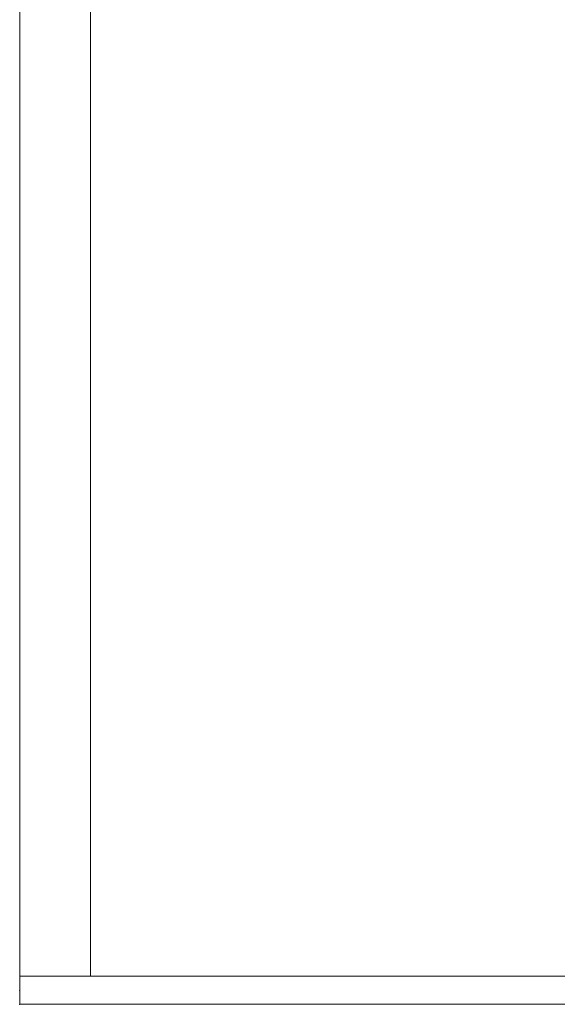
# Model space of a CAD drawing. Header units: millimetres. Extents: x 0 to 841, y 0 to 594.
# Tile 1 of 17: x 0 to 190, y 0 to 348. Entities that reach past the tile are written whole.
import ezdxf

# ---------------------------------------------------------------- set-up
doc = ezdxf.new("R2010")
doc.units = ezdxf.units.MM
doc.header["$PDSIZE"] = -5
doc.layers.add('Default', color=7, linetype='Continuous', lineweight=18)
doc.layers.add('图框', color=7, linetype='Continuous', lineweight=18)

msp = doc.modelspace()

# ---------------------------------------------------------------- linework, layer by layer
at = {"layer": 'Default', "color": 7, "linetype": 'Continuous'}
for p, q in [((0, 594), (0, 0)), ((0, 0), (841, 0))]:
    msp.add_line(p, q, dxfattribs=at)
for p in [(-0.01, 4.969), (0, 0)]:
    msp.add_point(p, dxfattribs=at)
at = {"layer": '图框', "color": 7, "linetype": 'Continuous'}
for p, q in [((25.004, 9.969), (25.004, 585.892)), ((0.004, 9.969), (25.004, 9.969)), ((831.004, 9.969), (25.004, 9.969))]:
    msp.add_line(p, q, dxfattribs=at)

doc.saveas('drawing.dxf')
